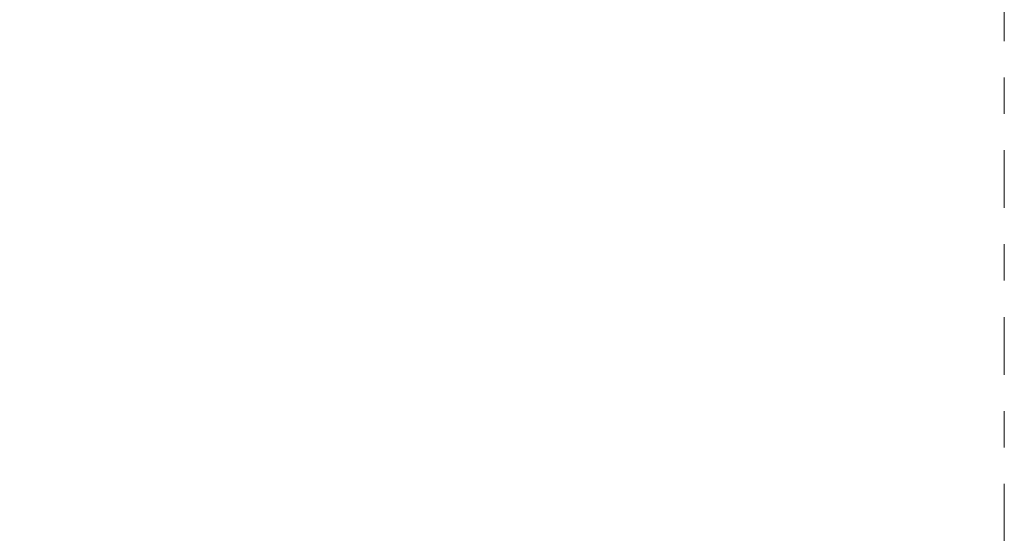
# Model space of a CAD drawing. Header units: metres. Extents: x -180 to 4, y -47 to 4.
# Tile 169 of 256: x -77.38 to -74.67, y -41.29 to -39.88. Entities that reach past the tile are written whole.
import ezdxf

# ---------------------------------------------------------------- set-up
doc = ezdxf.new("R2010")
doc.units = ezdxf.units.M
doc.header["$LTSCALE"] = 0.05
doc.linetypes.add('Linienart-53', pattern=[5.291531, 3.175, -1.058062, 0.352704, -0.705764])
doc.layers.add('30 -36 Dächer- 4 Dachbekleidungen', color=7, linetype='Continuous', lineweight=9, true_color=0xccccff)
doc.layers.add('70 -72 Beschriftung- 1 Beschriftung allgemein', color=7, linetype='Continuous', lineweight=9, true_color=0xff6633)
doc.layers.add('70 -71 Achsen- 1 Gebäudeachsen', color=7, linetype='Linienart-53', lineweight=18)
doc.layers.add('Keine', color=7, linetype='Continuous', lineweight=9)

# ---------------------------------------------------------------- blocks, each defined once
blk = doc.blocks.new('Gruppe-198')
at = {"color": 255}
blk.add_wipeout([(-96.221, -40.307), (-96.571, -40.307), (-96.571, -39.702), (-75.091, -39.702), (-75.091, -39.662), (-96.611, -39.662), (-96.611, -40.347), (-96.221, -40.347)], dxfattribs=at).dxf.layer = '30 -36 Dächer- 4 Dachbekleidungen'
blk.add_wipeout([(-96.221, -40.157), (-96.421, -40.157), (-96.421, -39.852), (-75.091, -39.852), (-75.091, -39.762), (-96.511, -39.762), (-96.511, -40.247), (-96.221, -40.247)], dxfattribs=at).dxf.layer = '30 -36 Dächer- 4 Dachbekleidungen'
blk = doc.blocks.new('_Dach_2D (2D)')
at = {"layer": '70 -72 Beschriftung- 1 Beschriftung allgemein', "color": 7}
blk.add_blockref('Gruppe-198', (0, 0), dxfattribs=at)
blk = doc.blocks.new('_Achsen (3D)')
at = {"layer": '70 -71 Achsen- 1 Gebäudeachsen', "transparency": 33554687}
blk.add_line((-74.671, 3.8), (-74.671, -46.172), dxfattribs=at)

msp = doc.modelspace()

# ---------------------------------------------------------------- block references
at = {"layer": 'Keine', "color": 1}
msp.add_blockref('_Dach_2D (2D)', (0, 0), dxfattribs=at)

# ---------------------------------------------------------------- next in the draw order: block references
msp.add_blockref('_Achsen (3D)', (0, 0), dxfattribs=at)

doc.saveas('drawing.dxf')
